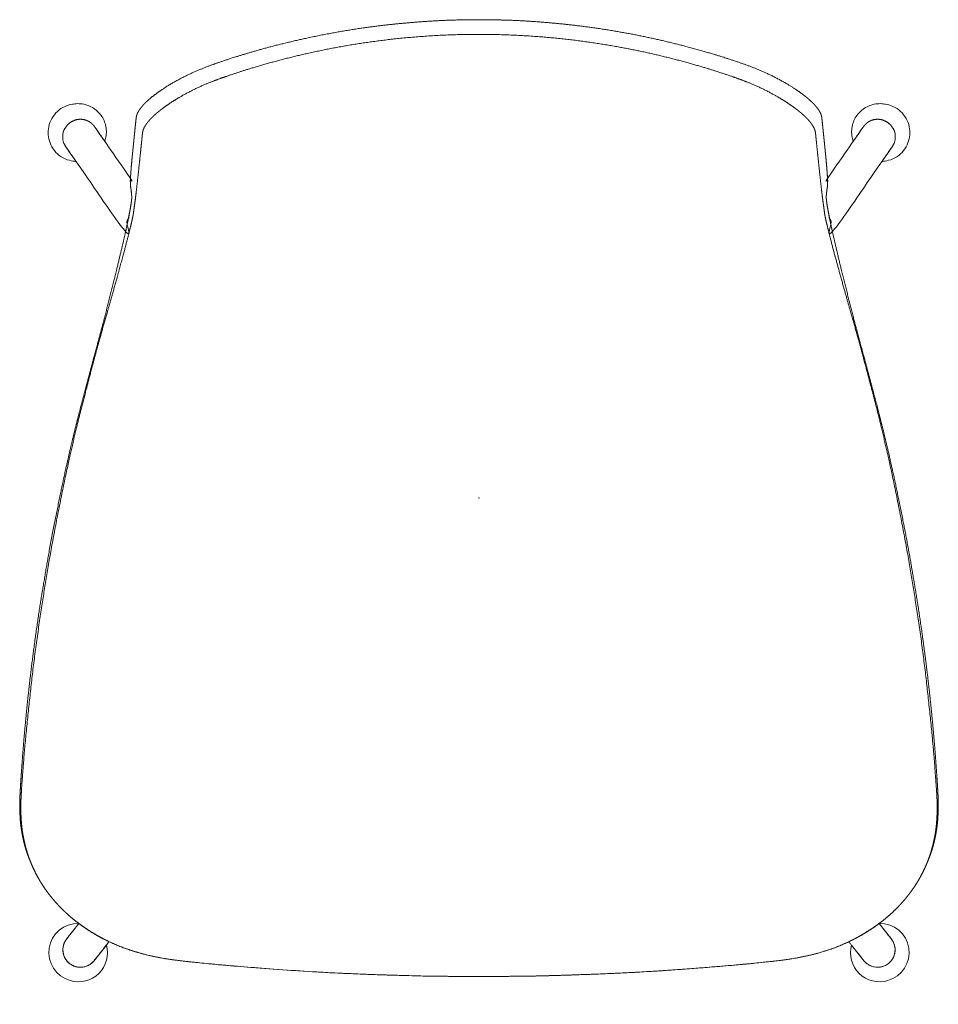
# Model space of a CAD drawing. Header units: metres. Extents: x -0.235 to 0.235, y -0.258 to 0.247.
import ezdxf

# ---------------------------------------------------------------- set-up
doc = ezdxf.new("R2010")
doc.units = ezdxf.units.M
doc.header["$MEASUREMENT"] = 0
doc.layers.add('72_VITRA_INSERT', color=7, linetype='Continuous')
for name, color, linetype, lineweight in [('72_VITRA_STANDARD_D2_CH_FOOT', 7, 'Continuous', 5), ('72_VITRA_STANDARD_D2_CH_GLIDES', 7, 'Continuous', 5), ('72_VITRA_STANDARD_D2_CH_SEAT', 7, 'Continuous', 5), ('D2SNAP', 1, 'Continuous', 5)]:
    doc.layers.add(name, color=color, linetype=linetype, lineweight=lineweight)

# ---------------------------------------------------------------- blocks, each defined once
blk = doc.blocks.new('72_VITRA_STANDARD_D2_HAL_PLY_SEAT')
at = {"layer": '72_VITRA_STANDARD_D2_CH_SEAT'}
for points, knots in [([(0.0001382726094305, -0.245336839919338), (0.0022123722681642, -0.2453341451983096), (0.0050471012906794, -0.2453274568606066), (0.0124801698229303, -0.2452764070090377), (0.0199132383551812, -0.2452253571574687), (0.0319446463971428, -0.2451299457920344), (0.0561894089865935, -0.2442618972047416), (0.0804341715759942, -0.2433938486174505), (0.1039496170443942, -0.2416462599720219), (0.1274650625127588, -0.2398986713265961), (0.1376118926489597, -0.2388772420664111), (0.1433981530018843, -0.2382915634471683), (0.1491844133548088, -0.2377058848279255), (0.1508512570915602, -0.2375211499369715), (0.1525181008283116, -0.2373364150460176), (0.1545849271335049, -0.2370738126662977), (0.1566517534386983, -0.2368112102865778), (0.158593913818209, -0.2365204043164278), (0.1605360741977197, -0.2362295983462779), (0.1623740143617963, -0.2359065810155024), (0.1642119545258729, -0.2355835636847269), (0.1664969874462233, -0.2351000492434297), (0.1687820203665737, -0.2346165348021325), (0.1713348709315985, -0.2340195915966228), (0.1735311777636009, -0.233410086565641), (0.176205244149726, -0.2325938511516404), (0.1788793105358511, -0.2317776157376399), (0.1820311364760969, -0.2307546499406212), (0.1850765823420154, -0.2294646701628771), (0.1881220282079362, -0.2281746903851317), (0.1912068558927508, -0.2266909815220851), (0.1942916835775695, -0.2252072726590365), (0.1972195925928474, -0.2234221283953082), (0.2001475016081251, -0.2216369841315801), (0.2020277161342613, -0.2203520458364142), (0.2039079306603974, -0.2190671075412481), (0.2057087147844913, -0.217691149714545), (0.2075094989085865, -0.2163151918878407), (0.2092193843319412, -0.2148558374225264), (0.210929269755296, -0.213396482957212), (0.2125436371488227, -0.2118572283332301), (0.2141580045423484, -0.2103179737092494), (0.2156592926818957, -0.2087143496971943), (0.2171605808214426, -0.2071107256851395), (0.2185440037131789, -0.2054517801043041), (0.2199274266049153, -0.2037928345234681), (0.2211973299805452, -0.2020735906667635), (0.2224672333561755, -0.2003543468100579), (0.2236145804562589, -0.1985889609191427), (0.2247619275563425, -0.1968235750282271), (0.2258807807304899, -0.1948512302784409), (0.2269996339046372, -0.1928788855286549), (0.2281756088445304, -0.1904076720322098), (0.228911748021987, -0.188860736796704), (0.2295253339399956, -0.1873617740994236), (0.2302215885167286, -0.1856578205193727), (0.2309178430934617, -0.1839538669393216), (0.2316086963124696, -0.1821438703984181), (0.2323060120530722, -0.1798696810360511), (0.2330033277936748, -0.1775954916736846), (0.2335616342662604, -0.1751385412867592), (0.234119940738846, -0.1726815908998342), (0.2345549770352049, -0.1698484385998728), (0.2349900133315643, -0.1670152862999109), (0.2351392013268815, -0.1647841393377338), (0.2352503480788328, -0.1626569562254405), (0.2353614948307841, -0.1605297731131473), (0.2354346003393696, -0.1585065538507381), (0.2353862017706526, -0.1560244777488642), (0.2353141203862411, -0.1539278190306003), (0.2352420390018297, -0.1518311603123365), (0.2350626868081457, -0.1488472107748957), (0.2348833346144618, -0.1458632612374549), (0.2346203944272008, -0.1416066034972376), (0.233908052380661, -0.1320671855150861), (0.2331957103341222, -0.1225277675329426), (0.2320778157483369, -0.1110913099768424), (0.2309599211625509, -0.0996548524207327), (0.229765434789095, -0.0898061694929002), (0.2285709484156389, -0.0799574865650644), (0.2271291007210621, -0.0696117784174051), (0.225687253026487, -0.059266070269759), (0.2243088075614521, -0.0508267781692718), (0.2228373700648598, -0.04206625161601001), (0.2213659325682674, -0.0333057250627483), (0.2198015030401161, -0.0242239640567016), (0.2180231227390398, -0.0151463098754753), (0.216392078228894, -0.0069938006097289), (0.2147610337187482, 0.0011587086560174), (0.2132773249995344, 0.0083860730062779), (0.2118524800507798, 0.0147178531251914), (0.2106534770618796, 0.0199913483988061), (0.2094544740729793, 0.0252648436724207), (0.2083146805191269, 0.0300486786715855), (0.2071748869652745, 0.0348325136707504), (0.2059816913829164, 0.0395711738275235), (0.2047884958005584, 0.0443098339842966), (0.2036341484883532, 0.0486808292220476), (0.2024798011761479, 0.0530518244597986), (0.2012759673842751, 0.057590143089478), (0.2000721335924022, 0.0621284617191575), (0.198902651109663, 0.0665293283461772), (0.1977331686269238, 0.0709301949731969), (0.196627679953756, 0.0750187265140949), (0.1955221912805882, 0.0791072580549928), (0.1946359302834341, 0.0823534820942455), (0.1937496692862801, 0.0855997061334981), (0.1928664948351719, 0.0889418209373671), (0.1919833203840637, 0.0922839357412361), (0.1909259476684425, 0.0964070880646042), (0.1898685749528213, 0.1005302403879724), (0.1887936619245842, 0.1048034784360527), (0.187718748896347, 0.1090767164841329), (0.1866952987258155, 0.1132191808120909), (0.1856718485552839, 0.1173616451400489), (0.1848133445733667, 0.1209115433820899), (0.1839548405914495, 0.1244614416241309), (0.1832564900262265, 0.1274251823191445), (0.1825581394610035, 0.1303889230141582), (0.1819168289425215, 0.133204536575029), (0.1812755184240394, 0.1360201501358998), (0.1807292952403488, 0.1385355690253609), (0.1801830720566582, 0.1410509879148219), (0.1798211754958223, 0.1428163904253), (0.1794592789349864, 0.1445817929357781), (0.1792090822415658, 0.1458805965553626), (0.1789588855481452, 0.1471794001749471), (0.1787613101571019, 0.1482893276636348), (0.1785637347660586, 0.1493992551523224), (0.1784289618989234, 0.1502414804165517), (0.1782941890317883, 0.1510837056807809), (0.1782018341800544, 0.1517640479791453), (0.1781094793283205, 0.1524443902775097), (0.1780557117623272, 0.1529889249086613), (0.1780019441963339, 0.1535334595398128), (0.1779866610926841, 0.1538933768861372), (0.1779713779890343, 0.1542532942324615), (0.1779728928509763, 0.1544959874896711), (0.1779744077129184, 0.1547386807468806), (0.1780206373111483, 0.1552364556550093), (0.1780668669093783, 0.155734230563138), (0.1781507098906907, 0.1565690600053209), (0.1782345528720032, 0.1574038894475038), (0.1783068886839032, 0.1580149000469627), (0.1783792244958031, 0.1586259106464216), (0.1784313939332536, 0.1589528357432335), (0.1784835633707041, 0.1592797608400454), (0.1785301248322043, 0.1596128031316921), (0.1785766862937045, 0.1599458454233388), (0.1786083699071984, 0.1604151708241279), (0.1786400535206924, 0.1608844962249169), (0.1786491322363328, 0.1616397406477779), (0.1786582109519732, 0.162394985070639), (0.1786343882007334, 0.1632721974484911), (0.1786105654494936, 0.1641494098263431), (0.1785511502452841, 0.1652351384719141), (0.1784917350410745, 0.1663208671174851), (0.1783430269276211, 0.1682447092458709), (0.1781943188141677, 0.1701685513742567), (0.1779546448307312, 0.1727419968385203), (0.1777149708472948, 0.1753154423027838), (0.1774683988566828, 0.1777711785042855), (0.1772218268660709, 0.1802269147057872), (0.1769884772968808, 0.1825554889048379), (0.1767551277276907, 0.1848840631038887), (0.1765419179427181, 0.1869823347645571), (0.1763287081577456, 0.1890806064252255), (0.1761706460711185, 0.1905963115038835), (0.1760125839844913, 0.1921120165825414), (0.1759140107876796, 0.1930840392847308), (0.1758154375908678, 0.1940560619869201), (0.175762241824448, 0.1946043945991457), (0.1757293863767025, 0.1948994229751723), (0.1756754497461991, 0.1953460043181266), (0.1755624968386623, 0.1958525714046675), (0.1754495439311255, 0.1963591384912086), (0.1752171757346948, 0.1969409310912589), (0.174959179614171, 0.1974910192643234), (0.1747011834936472, 0.1980411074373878), (0.1744352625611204, 0.1984880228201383), (0.1741693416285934, 0.1989349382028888), (0.1738999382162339, 0.1993238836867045), (0.1736305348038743, 0.1997128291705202), (0.1732656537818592, 0.2001794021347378), (0.1729007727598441, 0.2006459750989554), (0.1724266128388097, 0.2011861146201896), (0.1719524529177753, 0.2017262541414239), (0.1714095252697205, 0.2022839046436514), (0.1708665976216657, 0.202841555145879), (0.1700818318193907, 0.2035711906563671), (0.1692970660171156, 0.2043008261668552), (0.1683042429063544, 0.2051943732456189), (0.1669330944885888, 0.2062669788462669), (0.1655467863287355, 0.207300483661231), (0.1641604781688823, 0.2083339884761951), (0.1627590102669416, 0.2093283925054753), (0.1605667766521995, 0.2107469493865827), (0.1583745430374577, 0.2121655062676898), (0.1558243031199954, 0.213581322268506), (0.1532740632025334, 0.2149971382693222), (0.1507450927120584, 0.2162650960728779), (0.1482161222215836, 0.2175330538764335), (0.145829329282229, 0.2185764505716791), (0.1435633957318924, 0.2195302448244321), (0.1412974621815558, 0.2204840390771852), (0.1390328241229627, 0.2213493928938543), (0.1367681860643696, 0.2222147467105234), (0.1345965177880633, 0.2229786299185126), (0.132424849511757, 0.2237425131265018), (0.1295580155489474, 0.2246874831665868), (0.1266911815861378, 0.2256324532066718), (0.1229166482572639, 0.2268611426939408), (0.1150980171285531, 0.2291488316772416), (0.1072793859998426, 0.2314365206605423), (0.0974713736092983, 0.2337943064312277), (0.0876633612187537, 0.2361520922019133), (0.0778297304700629, 0.2380172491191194), (0.0679960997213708, 0.2398824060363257), (0.0593338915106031, 0.2411010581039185), (0.0506716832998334, 0.2423197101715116), (0.04369568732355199, 0.2430444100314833), (0.0367196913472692, 0.2437691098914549), (0.0284662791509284, 0.2443690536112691), (0.0202128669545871, 0.2449689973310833), (0.0126434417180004, 0.2451527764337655), (0.0050740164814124, 0.2453365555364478), (-1.83113745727e-05, 0.245336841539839), (-0.0050740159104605, 0.2453365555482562), (-0.0126434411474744, 0.2451527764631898), (-0.0202128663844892, 0.2449689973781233), (-0.0284662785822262, 0.2443690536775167), (-0.0367196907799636, 0.24376910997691), (-0.0436956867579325, 0.2430444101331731), (-0.0506716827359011, 0.2423197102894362), (-0.0593338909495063, 0.241101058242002), (-0.06799609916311, 0.2398824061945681), (-0.0778297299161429, 0.2380172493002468), (-0.0876633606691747, 0.2361520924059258), (-0.0974713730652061, 0.2337943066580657), (-0.1072793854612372, 0.2314365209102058), (-0.1150980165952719, 0.2291488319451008), (-0.1229166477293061, 0.226861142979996), (-0.12669118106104, 0.225632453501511), (-0.1295580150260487, 0.2246874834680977), (-0.1324248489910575, 0.2237425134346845), (-0.1345965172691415, 0.2229786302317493), (-0.1367681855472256, 0.222214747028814), (-0.1390328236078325, 0.2213493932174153), (-0.1412974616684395, 0.2204840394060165), (-0.1435633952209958, 0.2195302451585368), (-0.1458293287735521, 0.218576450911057), (-0.1482161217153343, 0.2175330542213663), (-0.1507450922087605, 0.216265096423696), (-0.1532740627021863, 0.2149971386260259), (-0.1558243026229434, 0.2135813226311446), (-0.1583745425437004, 0.2121655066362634), (-0.1605667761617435, 0.210746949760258), (-0.1627590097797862, 0.2093283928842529), (-0.1641604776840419, 0.2083339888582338), (-0.1655467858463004, 0.2073004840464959), (-0.1669330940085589, 0.206266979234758), (-0.1683042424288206, 0.2051943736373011), (-0.1692970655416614, 0.2043008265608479), (-0.1700818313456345, 0.2035711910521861), (-0.1708665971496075, 0.2028415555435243), (-0.1714095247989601, 0.2022839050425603), (-0.1719524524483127, 0.2017262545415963), (-0.1724266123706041, 0.2011861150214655), (-0.1729007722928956, 0.2006459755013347), (-0.1732656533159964, 0.2001794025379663), (-0.1736305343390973, 0.1997128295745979), (-0.173899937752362, 0.1993238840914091), (-0.1741693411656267, 0.1989349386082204), (-0.1744352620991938, 0.1984880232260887), (-0.1747011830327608, 0.1980411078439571), (-0.1749591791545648, 0.1974910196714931), (-0.1752171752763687, 0.196940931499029), (-0.1754495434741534, 0.1963591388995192), (-0.1755624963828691, 0.1958525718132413), (-0.1756754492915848, 0.1953460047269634), (-0.1757102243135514, 0.1950640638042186), (-0.175759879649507, 0.1946287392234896), (-0.1758154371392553, 0.1940560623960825), (-0.1759140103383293, 0.1930840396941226), (-0.1760125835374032, 0.1921120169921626), (-0.1761706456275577, 0.1905963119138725), (-0.1763287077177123, 0.1890806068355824), (-0.176541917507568, 0.1869823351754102), (-0.1767551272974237, 0.184884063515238), (-0.1769884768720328, 0.1825554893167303), (-0.177221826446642, 0.1802269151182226), (-0.177468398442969, 0.1777711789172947), (-0.177714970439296, 0.1753154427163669), (-0.1779546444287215, 0.1727419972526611), (-0.178194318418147, 0.1701685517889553), (-0.1783430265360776, 0.1682447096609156), (-0.1784917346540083, 0.1663208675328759), (-0.1785511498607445, 0.1652351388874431), (-0.1786105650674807, 0.1641494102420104), (-0.178634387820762, 0.1632721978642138), (-0.1786582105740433, 0.1623949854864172), (-0.1786491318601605, 0.161639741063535), (-0.1786400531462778, 0.1608844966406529), (-0.178608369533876, 0.1604151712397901), (-0.1785766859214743, 0.1599458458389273), (-0.1785301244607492, 0.1596128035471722), (-0.1784835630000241, 0.1592797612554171), (-0.1784313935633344, 0.1589528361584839), (-0.1783792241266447, 0.1586259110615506), (-0.1783068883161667, 0.1580149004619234), (-0.1782345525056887, 0.1574038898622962), (-0.1781507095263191, 0.1565690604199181), (-0.1780668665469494, 0.1557342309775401), (-0.1780256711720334, 0.1552364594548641), (-0.1779844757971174, 0.1547386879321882), (-0.1779796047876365, 0.1544959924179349), (-0.1779747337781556, 0.1542532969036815), (-0.1779883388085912, 0.1538933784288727), (-0.1780019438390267, 0.1535334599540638), (-0.1780557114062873, 0.1529889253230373), (-0.178109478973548, 0.1524443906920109), (-0.1782018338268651, 0.1517640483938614), (-0.1782941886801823, 0.1510837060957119), (-0.1784289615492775, 0.1502414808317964), (-0.1785637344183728, 0.1493992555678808), (-0.1787613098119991, 0.1482893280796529), (-0.1789588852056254, 0.1471794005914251), (-0.1792090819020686, 0.1458805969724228), (-0.1794592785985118, 0.1445817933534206), (-0.1798211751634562, 0.1428163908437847), (-0.1801830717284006, 0.1410509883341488), (-0.1807292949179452, 0.1385355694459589), (-0.1812755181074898, 0.1360201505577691), (-0.1819168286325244, 0.1332045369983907), (-0.182558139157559, 0.1303889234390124), (-0.1832564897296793, 0.1274251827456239), (-0.1839548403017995, 0.1244614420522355), (-0.1848133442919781, 0.1209115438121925), (-0.1856718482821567, 0.1173616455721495), (-0.1866952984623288, 0.1132191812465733), (-0.1877187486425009, 0.1090767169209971), (-0.1887936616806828, 0.1048034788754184), (-0.1898685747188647, 0.1005302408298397), (-0.1909259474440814, 0.0964070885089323), (-0.1919833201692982, 0.0922839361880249), (-0.1928664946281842, 0.0889418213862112), (-0.1937496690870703, 0.0855997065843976), (-0.194635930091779, 0.0823534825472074), (-0.1955221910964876, 0.0791072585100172), (-0.1966276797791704, 0.075018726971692), (-0.1977331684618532, 0.0709301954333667), (-0.1989026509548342, 0.0665293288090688), (-0.2000721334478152, 0.0621284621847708), (-0.2012759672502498, 0.0575901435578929), (-0.2024798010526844, 0.0530518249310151), (-0.2036341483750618, 0.0486808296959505), (-0.2047884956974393, 0.0443098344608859), (-0.2059816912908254, 0.0395711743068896), (-0.2071748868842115, 0.0348325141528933), (-0.2083146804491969, 0.030048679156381), (-0.2094544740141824, 0.0252648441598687), (-0.2106534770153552, 0.0199913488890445), (-0.211852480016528, 0.0147178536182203), (-0.2132773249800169, 0.0083860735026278), (-0.2147610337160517, 0.0011587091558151), (-0.2163920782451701, -0.0069938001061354), (-0.2180231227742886, -0.0151463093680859), (-0.2198015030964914, -0.0242239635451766), (-0.2213659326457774, -0.0333057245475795), (-0.2228373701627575, -0.042066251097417), (-0.2243088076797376, -0.0508267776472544), (-0.2256872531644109, -0.0592660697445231), (-0.2271291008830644, -0.06961177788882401), (-0.2285709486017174, -0.0799574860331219), (-0.2297654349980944, -0.0898061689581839), (-0.230959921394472, -0.099654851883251), (-0.2320778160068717, -0.1110913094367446), (-0.2331957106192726, -0.1225277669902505), (-0.2339080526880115, -0.1320671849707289), (-0.2346203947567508, -0.1416066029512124), (-0.2348833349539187, -0.1458632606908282), (-0.235062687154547, -0.1488472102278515), (-0.2352420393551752, -0.1518311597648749), (-0.235314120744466, -0.153927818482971), (-0.2353862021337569, -0.1560244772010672), (-0.2354346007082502, -0.1585065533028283), (-0.2353614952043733, -0.1605297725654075), (-0.2352503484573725, -0.1626569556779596), (-0.2351392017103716, -0.1647841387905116), (-0.2349900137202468, -0.1670152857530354), (-0.2345549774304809, -0.1698484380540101), (-0.2341199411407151, -0.172681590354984), (-0.2335616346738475, -0.1751385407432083), (-0.2330033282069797, -0.1775954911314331), (-0.2323060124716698, -0.1798696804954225), (-0.2316086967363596, -0.1821438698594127), (-0.2309178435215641, -0.1839538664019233), (-0.2302215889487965, -0.1856578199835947), (-0.2295253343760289, -0.1873617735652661), (-0.2289117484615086, -0.1888607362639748), (-0.2281756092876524, -0.1904076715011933), (-0.2269996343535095, -0.1928788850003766), (-0.225880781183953, -0.194851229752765), (-0.2247619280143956, -0.1968235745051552), (-0.2236145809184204, -0.1985889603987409), (-0.2224672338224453, -0.2003543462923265), (-0.2211973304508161, -0.2020735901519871), (-0.2199274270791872, -0.2037928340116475), (-0.2185440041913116, -0.2054517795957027), (-0.2171605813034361, -0.2071107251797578), (-0.2156592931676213, -0.2087143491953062), (-0.2141580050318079, -0.2103179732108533), (-0.2125436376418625, -0.2118572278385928), (-0.210929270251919, -0.2133964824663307), (-0.2092193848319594, -0.2148558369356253), (-0.2075094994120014, -0.2163151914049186), (-0.2057087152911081, -0.217691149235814), (-0.2039079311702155, -0.2190671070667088), (-0.2020277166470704, -0.22035204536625), (-0.2001475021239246, -0.2216369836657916), (-0.1972195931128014, -0.2234221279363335), (-0.1942916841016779, -0.2252072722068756), (-0.1912068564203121, -0.2266909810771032), (-0.1881220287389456, -0.2281746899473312), (-0.1850765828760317, -0.2294646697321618), (-0.1820311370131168, -0.2307546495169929), (-0.1788793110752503, -0.2317776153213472), (-0.1762052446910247, -0.2325938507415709), (-0.1735311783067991, -0.2334100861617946), (-0.1713348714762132, -0.2340195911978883), (-0.1687820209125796, -0.2346165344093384), (-0.1664969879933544, -0.2351000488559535), (-0.1642119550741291, -0.2355835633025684), (-0.1623740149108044, -0.2359065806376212), (-0.1605360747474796, -0.2362295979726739), (-0.1585939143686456, -0.2365204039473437), (-0.1566517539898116, -0.2368112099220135), (-0.1545849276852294, -0.2370738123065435), (-0.1525181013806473, -0.2373364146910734), (-0.1508512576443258, -0.2375211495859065), (-0.1491844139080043, -0.2377058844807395), (-0.1433981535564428, -0.2382915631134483), (-0.1376118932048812, -0.238877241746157), (-0.1274650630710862, -0.2398986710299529), (-0.1039496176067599, -0.2416462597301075), (-0.0804341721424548, -0.2433938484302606), (-0.0561894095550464, -0.244261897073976), (-0.0319446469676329, -0.2451299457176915), (-0.0199132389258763, -0.2452253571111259), (-0.0124801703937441, -0.2452764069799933), (-0.005047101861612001, -0.2453274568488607), (-0.0022123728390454, -0.2453341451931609), (-0.0001382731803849, -0.2453368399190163), (-2.854772e-10, -0.2453368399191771), (0.0001382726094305, -0.245336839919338)], [0, 0, 0, 1, 1, 2, 2, 3, 3, 4, 4, 5, 5, 6, 6, 7, 7, 8, 8, 9, 9, 10, 10, 11, 11, 12, 12, 13, 13, 14, 14, 15, 15, 16, 16, 17, 17, 18, 18, 19, 19, 20, 20, 21, 21, 22, 22, 23, 23, 24, 24, 25, 25, 26, 26, 27, 27, 28, 28, 29, 29, 30, 30, 31, 31, 32, 32, 33, 33, 34, 34, 35, 35, 36, 36, 37, 37, 38, 38, 39, 39, 40, 40, 41, 41, 42, 42, 43, 43, 44, 44, 45, 45, 46, 46, 47, 47, 48, 48, 49, 49, 50, 50, 51, 51, 52, 52, 53, 53, 54, 54, 55, 55, 56, 56, 57, 57, 58, 58, 59, 59, 60, 60, 61, 61, 62, 62, 63, 63, 64, 64, 65, 65, 66, 66, 67, 67, 68, 68, 69, 69, 70, 70, 71, 71, 72, 72, 73, 73, 74, 74, 75, 75, 76, 76, 77, 77, 78, 78, 79, 79, 80, 80, 81, 81, 82, 82, 83, 83, 84, 84, 85, 85, 86, 86, 87, 87, 88, 88, 89, 89, 90, 90, 91, 91, 92, 92, 93, 93, 94, 94, 95, 95, 96, 96, 97, 97, 98, 98, 99, 99, 100, 100, 101, 101, 102, 102, 103, 103, 104, 104, 105, 105, 106, 106, 107, 107, 108, 108, 109, 109, 110, 110, 111, 111, 112, 112, 113, 113, 114, 114, 115, 115, 116, 116, 117, 117, 118, 118, 119, 119, 120, 120, 121, 121, 122, 122, 123, 123, 124, 124, 125, 125, 126, 126, 127, 127, 128, 128, 129, 129, 130, 130, 131, 131, 132, 132, 133, 133, 134, 134, 135, 135, 136, 136, 137, 137, 138, 138, 139, 139, 140, 140, 141, 141, 142, 142, 143, 143, 144, 144, 145, 145, 146, 146, 147, 147, 148, 148, 149, 149, 150, 150, 151, 151, 152, 152, 153, 153, 154, 154, 155, 155, 156, 156, 157, 157, 158, 158, 159, 159, 160, 160, 161, 161, 162, 162, 163, 163, 164, 164, 165, 165, 166, 166, 167, 167, 168, 168, 169, 169, 170, 170, 171, 171, 172, 172, 173, 173, 174, 174, 175, 175, 176, 176, 177, 177, 178, 178, 179, 179, 180, 180, 181, 181, 182, 182, 183, 183, 184, 184, 185, 185, 186, 186, 187, 187, 188, 188, 189, 189, 190, 190, 191, 191, 192, 192, 193, 193, 194, 194, 195, 195, 196, 196, 197, 197, 198, 198, 199, 199, 200, 200, 201, 201, 202, 202, 203, 203, 204, 204, 205, 205, 206, 206, 207, 207, 208, 208, 209, 209, 210, 210, 211, 211, 212, 212, 213, 213, 214, 214, 215, 215, 216, 216, 217, 217, 218, 218, 219, 219, 220, 220, 221, 221, 222, 222, 223, 223, 224, 224, 225, 225, 226, 226, 227, 227, 227]), ([(0.0001382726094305, -0.2453368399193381), (0.0022123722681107, -0.2453341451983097), (0.0050471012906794, -0.2453274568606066), (0.0124801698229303, -0.2452764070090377), (0.0199132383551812, -0.2452253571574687), (0.0319446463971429, -0.2451299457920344), (0.0561894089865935, -0.2442618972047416), (0.0804341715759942, -0.2433938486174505), (0.1039496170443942, -0.2416462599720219), (0.1274650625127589, -0.239898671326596), (0.1376118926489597, -0.2388772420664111), (0.1433981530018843, -0.2382915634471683), (0.1491844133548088, -0.2377058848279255), (0.1508512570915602, -0.2375211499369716), (0.1525181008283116, -0.2373364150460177), (0.1545849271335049, -0.2370738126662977), (0.1566517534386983, -0.2368112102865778), (0.158593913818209, -0.2365204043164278), (0.1605360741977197, -0.2362295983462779), (0.1623740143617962, -0.2359065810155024), (0.1642119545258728, -0.2355835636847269), (0.1664969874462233, -0.2351000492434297), (0.1687820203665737, -0.2346165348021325), (0.1713348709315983, -0.2340195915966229), (0.1735311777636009, -0.233410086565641), (0.1762052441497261, -0.2325938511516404), (0.1788793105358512, -0.2317776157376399), (0.1820311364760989, -0.2307546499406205), (0.1850765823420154, -0.2294646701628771), (0.1881220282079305, -0.2281746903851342), (0.1912068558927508, -0.2266909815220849), (0.1942916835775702, -0.225207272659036), (0.1972195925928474, -0.2234221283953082), (0.2001475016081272, -0.2216369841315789), (0.2020277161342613, -0.2203520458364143), (0.2039079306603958, -0.2190671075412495), (0.2057087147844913, -0.2176911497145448), (0.2075094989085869, -0.2163151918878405), (0.2092193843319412, -0.2148558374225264), (0.2109292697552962, -0.2133964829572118), (0.2125436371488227, -0.2118572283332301), (0.2141580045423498, -0.210317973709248), (0.2156592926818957, -0.2087143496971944), (0.2171605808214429, -0.2071107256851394), (0.2185440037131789, -0.2054517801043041), (0.2199274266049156, -0.2037928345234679), (0.2211973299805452, -0.2020735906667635), (0.2224672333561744, -0.2003543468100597), (0.2236145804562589, -0.1985889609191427), (0.2247619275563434, -0.1968235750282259), (0.2258807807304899, -0.1948512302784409), (0.2269996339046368, -0.1928788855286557), (0.2281756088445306, -0.1904076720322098), (0.2293515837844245, -0.187936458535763), (0.2302204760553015, -0.1855900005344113), (0.2310893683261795, -0.1832435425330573), (0.2316629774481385, -0.1813651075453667), (0.2322365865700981, -0.1794866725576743), (0.2326970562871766, -0.1776022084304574), (0.233157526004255, -0.1757177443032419), (0.2336322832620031, -0.1731815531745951), (0.2341070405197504, -0.1706453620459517), (0.2343615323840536, -0.168084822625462), (0.2346160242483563, -0.1655242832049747), (0.234713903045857, -0.1636652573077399), (0.2347740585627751, -0.1618899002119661), (0.2348342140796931, -0.1601145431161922), (0.2348280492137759, -0.158301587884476), (0.2348218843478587, -0.1564886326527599), (0.2347550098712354, -0.1546800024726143), (0.2346881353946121, -0.1528713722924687), (0.23459040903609, -0.1513401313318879), (0.2344926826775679, -0.1498088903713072), (0.2341039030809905, -0.1444181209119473), (0.2337151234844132, -0.1390273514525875), (0.2330340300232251, -0.1296252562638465), (0.2318244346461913, -0.1175997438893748), (0.2306148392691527, -0.1055742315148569), (0.2292582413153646, -0.0935596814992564), (0.2279016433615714, -0.0815451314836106), (0.2261087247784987, -0.0691075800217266), (0.2243158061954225, -0.0566700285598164), (0.2226593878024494, -0.0462423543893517), (0.2210029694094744, -0.0358146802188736), (0.2187644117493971, -0.02353347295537), (0.216525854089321, -0.0112522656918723), (0.2140830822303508, 0.0007732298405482), (0.2116403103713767, 0.0127987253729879), (0.209740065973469, 0.0211647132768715), (0.2080796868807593, 0.0283497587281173), (0.2064193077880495, 0.0355348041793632), (0.2049987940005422, 0.04153890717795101), (0.2037045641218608, 0.0465093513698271), (0.2026560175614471, 0.0505274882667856), (0.2016074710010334, 0.054545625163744), (0.2008142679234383, 0.0575800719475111), (0.2000210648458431, 0.0606145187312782), (0.1991536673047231, 0.0639280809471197), (0.1982862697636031, 0.0672416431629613), (0.1971535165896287, 0.0714758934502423), (0.1960207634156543, 0.0757101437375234), (0.1948925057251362, 0.0798014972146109), (0.1937642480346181, 0.0838928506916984), (0.1929421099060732, 0.0867939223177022), (0.1921199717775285, 0.0896949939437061), (0.1912465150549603, 0.0927548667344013), (0.1903730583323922, 0.0958147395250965), (0.1890213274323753, 0.100571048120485), (0.1876695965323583, 0.1053273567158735), (0.1860248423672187, 0.1112350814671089), (0.184380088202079, 0.1171428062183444), (0.182966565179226, 0.1223802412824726), (0.1815530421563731, 0.1276176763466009), (0.1805685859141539, 0.1314120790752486), (0.1795841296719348, 0.1352064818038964), (0.1790233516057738, 0.1374686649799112), (0.1784625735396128, 0.139730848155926), (0.1781565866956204, 0.1410336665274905), (0.1778505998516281, 0.142336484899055), (0.1776385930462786, 0.1433215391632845), (0.1774265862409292, 0.1443065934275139), (0.177311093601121, 0.144932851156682), (0.177195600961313, 0.1455591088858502), (0.1771096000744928, 0.1461958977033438), (0.1770235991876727, 0.1468326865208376), (0.1769051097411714, 0.1477531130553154), (0.17678662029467, 0.1486735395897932), (0.1766828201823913, 0.1494141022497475), (0.1765790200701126, 0.1501546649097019), (0.176532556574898, 0.1504705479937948), (0.1764860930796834, 0.1507864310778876), (0.1764405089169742, 0.1510942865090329), (0.1763949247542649, 0.1514021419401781), (0.1762730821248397, 0.1522952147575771), (0.1761512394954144, 0.1531882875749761), (0.1758858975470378, 0.1553745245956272), (0.1756205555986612, 0.1575607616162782), (0.1751636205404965, 0.1616420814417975), (0.1747066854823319, 0.1657234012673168), (0.1741797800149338, 0.1706914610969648), (0.1736528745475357, 0.1756595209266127), (0.1732840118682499, 0.1792415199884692), (0.1729151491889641, 0.1828235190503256), (0.1727594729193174, 0.1843507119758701), (0.1726037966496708, 0.1858779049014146), (0.1725561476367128, 0.1863732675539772), (0.1725084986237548, 0.1868686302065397), (0.1724451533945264, 0.1873101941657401), (0.172381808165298, 0.1877517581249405), (0.17227918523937, 0.1883558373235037), (0.1720579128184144, 0.1889489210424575), (0.1718572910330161, 0.1894262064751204), (0.1716566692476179, 0.1899034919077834), (0.1714711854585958, 0.1902548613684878), (0.1712857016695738, 0.1906062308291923), (0.1710165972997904, 0.1910405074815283), (0.170747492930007, 0.1914747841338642), (0.1702762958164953, 0.1921163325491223), (0.1698050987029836, 0.1927578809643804), (0.1691615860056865, 0.193502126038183), (0.1685180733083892, 0.1942463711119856), (0.1678560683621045, 0.1949172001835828), (0.1671940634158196, 0.19558802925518), (0.1665302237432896, 0.1962010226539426), (0.1658663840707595, 0.1968140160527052), (0.1651358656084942, 0.1974379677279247), (0.1644053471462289, 0.1980619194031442), (0.1636083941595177, 0.1986965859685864), (0.1628114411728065, 0.1993312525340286), (0.1617255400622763, 0.2001371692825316), (0.1606396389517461, 0.2009430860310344), (0.1591071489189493, 0.2019871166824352), (0.1575746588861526, 0.2030311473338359), (0.1557360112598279, 0.2041716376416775), (0.1538973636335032, 0.2053121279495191), (0.1519416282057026, 0.2064784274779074), (0.1487383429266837, 0.2081790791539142), (0.1455350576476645, 0.2098797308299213), (0.142354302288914, 0.2112689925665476), (0.1391735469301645, 0.2126582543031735), (0.1369566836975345, 0.2135350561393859), (0.1350106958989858, 0.2142764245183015), (0.1330647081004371, 0.215017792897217), (0.1314603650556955, 0.2155882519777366), (0.1298560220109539, 0.2161587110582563), (0.1268263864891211, 0.2171788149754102), (0.1237967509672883, 0.2181989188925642), (0.1192710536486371, 0.2197041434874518), (0.1114729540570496, 0.2219790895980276), (0.1036748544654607, 0.2242540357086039), (0.0951865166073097, 0.2263309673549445), (0.0866981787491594, 0.2284078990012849), (0.0781579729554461, 0.2301075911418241), (0.0696177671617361, 0.2318072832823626), (0.0608377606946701, 0.2331612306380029), (0.0520577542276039, 0.2345151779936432), (0.0426126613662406, 0.2355367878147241), (0.0331675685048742, 0.2365583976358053), (0.0224089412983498, 0.2371836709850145), (0.0116503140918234, 0.2378089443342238), (2.775942e-10, 0.2378105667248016), (-0.0116503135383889, 0.2378089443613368), (-0.0224089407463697, 0.2371836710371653), (-0.0331675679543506, 0.2365583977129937), (-0.0426126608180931, 0.2355367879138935), (-0.0520577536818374, 0.234515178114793), (-0.0608377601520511, 0.2331612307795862), (-0.0696177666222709, 0.2318072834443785), (-0.0781579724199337, 0.2301075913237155), (-0.0866981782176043, 0.2284078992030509), (-0.0951865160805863, 0.2263309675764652), (-0.1036748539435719, 0.2242540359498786), (-0.111472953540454, 0.2219790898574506), (-0.1192710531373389, 0.2197041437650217), (-0.12379675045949, 0.2181989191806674), (-0.1268263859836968, 0.2171788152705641), (-0.1298560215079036, 0.2161587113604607), (-0.1314603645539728, 0.2155882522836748), (-0.133064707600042, 0.2150177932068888), (-0.135010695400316, 0.214276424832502), (-0.1369566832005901, 0.2135350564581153), (-0.1391735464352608, 0.2126582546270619), (-0.1423543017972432, 0.2112689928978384), (-0.1455350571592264, 0.2098797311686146), (-0.1487383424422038, 0.2081790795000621), (-0.1519416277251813, 0.2064784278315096), (-0.1538973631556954, 0.2053121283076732), (-0.1557360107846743, 0.2041716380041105), (-0.1575746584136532, 0.2030311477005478), (-0.1591071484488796, 0.2019871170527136), (-0.160639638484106, 0.2009430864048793), (-0.1617255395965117, 0.2001371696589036), (-0.1628114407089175, 0.1993312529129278), (-0.1636083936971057, 0.1986965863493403), (-0.1644053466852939, 0.1980619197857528), (-0.1651358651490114, 0.1974379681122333), (-0.1658663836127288, 0.1968140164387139), (-0.1665302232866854, 0.1962010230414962), (-0.167194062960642, 0.1955880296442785), (-0.167856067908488, 0.194917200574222), (-0.168518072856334, 0.1942463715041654), (-0.1691615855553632, 0.1935021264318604), (-0.1698050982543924, 0.1927578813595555), (-0.1702762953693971, 0.1921163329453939), (-0.1707474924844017, 0.1914747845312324), (-0.1710165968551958, 0.1910405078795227), (-0.1712857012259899, 0.190606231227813), (-0.1714711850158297, 0.1902548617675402), (-0.1716566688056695, 0.1899034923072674), (-0.1718572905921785, 0.1894262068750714), (-0.1720579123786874, 0.1889489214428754), (-0.1722791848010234, 0.1883558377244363), (-0.1723818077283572, 0.1877517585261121), (-0.1724451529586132, 0.1873101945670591), (-0.1725084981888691, 0.1868686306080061), (-0.17255614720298, 0.1863732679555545), (-0.1726037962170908, 0.1858779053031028), (-0.1727594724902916, 0.1843507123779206), (-0.1729151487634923, 0.1828235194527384), (-0.1732840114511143, 0.1792415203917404), (-0.1736528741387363, 0.1756595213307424), (-0.1741797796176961, 0.1706914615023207), (-0.174706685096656, 0.1657234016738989), (-0.1751636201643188, 0.161642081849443), (-0.1756205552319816, 0.1575607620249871), (-0.1758858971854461, 0.1553745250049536), (-0.1761512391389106, 0.1531882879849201), (-0.1762730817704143, 0.1522952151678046), (-0.1763949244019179, 0.1514021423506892), (-0.1764405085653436, 0.15109428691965), (-0.1764860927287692, 0.1507864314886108), (-0.176532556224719, 0.150470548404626), (-0.1765790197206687, 0.1501546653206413), (-0.1766828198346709, 0.1494141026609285), (-0.176786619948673, 0.1486735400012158), (-0.1769051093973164, 0.1477531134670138), (-0.1770235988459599, 0.1468326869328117), (-0.1771095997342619, 0.1461958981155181), (-0.1771956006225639, 0.1455591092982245), (-0.1773110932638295, 0.1449328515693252), (-0.1774265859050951, 0.1443065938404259), (-0.177638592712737, 0.1433215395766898), (-0.1778505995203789, 0.1423364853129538), (-0.1781565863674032, 0.1410336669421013), (-0.1784625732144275, 0.1397308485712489), (-0.1790233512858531, 0.1374686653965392), (-0.1795841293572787, 0.1352064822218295), (-0.1805685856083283, 0.1314120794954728), (-0.1815530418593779, 0.1276176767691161), (-0.1829665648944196, 0.1223802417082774), (-0.1843800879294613, 0.1171428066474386), (-0.1860248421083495, 0.1112350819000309), (-0.1876695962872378, 0.1053273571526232), (-0.1890213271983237, 0.1005710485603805), (-0.1903730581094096, 0.0958147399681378), (-0.1912465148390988, 0.0927548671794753), (-0.1921199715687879, 0.0896949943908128), (-0.1929421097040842, 0.0867939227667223), (-0.1937642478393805, 0.0838928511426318), (-0.1948925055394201, 0.0798014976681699), (-0.1960207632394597, 0.0757101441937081), (-0.1971535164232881, 0.0714758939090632), (-0.1982862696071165, 0.0672416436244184), (-0.1991536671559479, 0.0639280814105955), (-0.2000210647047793, 0.0606145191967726), (-0.2008142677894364, 0.0575800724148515), (-0.2016074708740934, 0.0545456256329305), (-0.2026560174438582, 0.0505274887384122), (-0.203704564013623, 0.0465093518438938), (-0.2049987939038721, 0.0415389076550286), (-0.2064193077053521, 0.0355348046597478), (-0.2080796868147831, 0.0283497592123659), (-0.209740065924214, 0.0211647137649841), (-0.2116403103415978, 0.0127987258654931), (-0.2140830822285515, 0.0007732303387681), (-0.2165258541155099, -0.0112522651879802), (-0.218764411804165, -0.0235334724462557), (-0.2210029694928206, -0.0358146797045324), (-0.2226593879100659, -0.0462423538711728), (-0.2243158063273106, -0.05667002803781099), (-0.2261087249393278, -0.0691075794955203), (-0.227901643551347, -0.0815451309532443), (-0.2292582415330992, -0.0935596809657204), (-0.2306148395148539, -0.1055742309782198), (-0.2318244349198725, -0.1175997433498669), (-0.233034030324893, -0.129625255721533), (-0.2337151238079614, -0.1390273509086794), (-0.2341039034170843, -0.1444181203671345), (-0.2344926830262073, -0.1498088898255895), (-0.2345904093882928, -0.1513401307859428), (-0.2346881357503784, -0.1528713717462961), (-0.2347550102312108, -0.1546800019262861), (-0.2348218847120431, -0.1564886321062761), (-0.2348280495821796, -0.1583015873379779), (-0.234834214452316, -0.1601145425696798), (-0.2347740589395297, -0.1618898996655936), (-0.2347139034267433, -0.1636652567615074), (-0.2346160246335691, -0.1655242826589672), (-0.234361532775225, -0.1680848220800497), (-0.234107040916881, -0.1706453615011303), (-0.2336322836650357, -0.1731815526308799), (-0.2331575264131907, -0.1757177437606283), (-0.2326970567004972, -0.1776022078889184), (-0.2322365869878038, -0.1794866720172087), (-0.2316629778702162, -0.1813651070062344), (-0.2310893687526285, -0.1832435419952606), (-0.2302204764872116, -0.1855899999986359), (-0.2293515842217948, -0.187936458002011), (-0.2281756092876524, -0.1904076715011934), (-0.2269996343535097, -0.1928788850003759), (-0.225880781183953, -0.194851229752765), (-0.2247619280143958, -0.1968235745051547), (-0.2236145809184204, -0.1985889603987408), (-0.2224672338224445, -0.2003543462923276), (-0.2211973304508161, -0.2020735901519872), (-0.2199274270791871, -0.2037928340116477), (-0.2185440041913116, -0.2054517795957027), (-0.2171605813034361, -0.2071107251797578), (-0.2156592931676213, -0.2087143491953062), (-0.2141580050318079, -0.2103179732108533), (-0.2125436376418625, -0.2118572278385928), (-0.2109292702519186, -0.213396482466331), (-0.2092193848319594, -0.2148558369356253), (-0.2075094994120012, -0.2163151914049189), (-0.2057087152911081, -0.217691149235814), (-0.2039079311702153, -0.219067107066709), (-0.2020277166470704, -0.22035204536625), (-0.2001475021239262, -0.2216369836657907), (-0.1972195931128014, -0.2234221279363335), (-0.1942916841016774, -0.2252072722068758), (-0.1912068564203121, -0.2266909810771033), (-0.188122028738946, -0.228174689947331), (-0.1850765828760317, -0.2294646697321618), (-0.182031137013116, -0.2307546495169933), (-0.1788793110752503, -0.2317776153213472), (-0.1762052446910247, -0.2325938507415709), (-0.1735311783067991, -0.2334100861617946), (-0.1713348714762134, -0.2340195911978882), (-0.1687820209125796, -0.2346165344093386), (-0.1664969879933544, -0.2351000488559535), (-0.1642119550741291, -0.2355835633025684), (-0.1623740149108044, -0.2359065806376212), (-0.1605360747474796, -0.2362295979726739), (-0.1585939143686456, -0.2365204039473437), (-0.1566517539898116, -0.2368112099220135), (-0.1545849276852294, -0.2370738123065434), (-0.1525181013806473, -0.2373364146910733), (-0.1508512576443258, -0.2375211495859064), (-0.1491844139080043, -0.2377058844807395), (-0.1433981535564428, -0.2382915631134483), (-0.1376118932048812, -0.238877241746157), (-0.1274650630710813, -0.2398986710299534), (-0.1039496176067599, -0.2416462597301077), (-0.0804341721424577, -0.2433938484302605), (-0.0561894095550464, -0.244261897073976), (-0.03194464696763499, -0.2451299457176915), (-0.0199132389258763, -0.2452253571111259), (-0.0124801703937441, -0.2452764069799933), (-0.005047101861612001, -0.2453274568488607), (-0.0022123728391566, -0.2453341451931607), (-0.0001382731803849, -0.2453368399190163), (-2.854772e-10, -0.2453368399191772), (0.0001382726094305, -0.2453368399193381)], [0, 0, 0, 1, 1, 2, 2, 3, 3, 4, 4, 5, 5, 6, 6, 7, 7, 8, 8, 9, 9, 10, 10, 11, 11, 12, 12, 13, 13, 14, 14, 15, 15, 16, 16, 17, 17, 18, 18, 19, 19, 20, 20, 21, 21, 22, 22, 23, 23, 24, 24, 25, 25, 26, 26, 27, 27, 28, 28, 29, 29, 30, 30, 31, 31, 32, 32, 33, 33, 34, 34, 35, 35, 36, 36, 37, 37, 38, 38, 39, 39, 40, 40, 41, 41, 42, 42, 43, 43, 44, 44, 45, 45, 46, 46, 47, 47, 48, 48, 49, 49, 50, 50, 51, 51, 52, 52, 53, 53, 54, 54, 55, 55, 56, 56, 57, 57, 58, 58, 59, 59, 60, 60, 61, 61, 62, 62, 63, 63, 64, 64, 65, 65, 66, 66, 67, 67, 68, 68, 69, 69, 70, 70, 71, 71, 72, 72, 73, 73, 74, 74, 75, 75, 76, 76, 77, 77, 78, 78, 79, 79, 80, 80, 81, 81, 82, 82, 83, 83, 84, 84, 85, 85, 86, 86, 87, 87, 88, 88, 89, 89, 90, 90, 91, 91, 92, 92, 93, 93, 94, 94, 95, 95, 96, 96, 97, 97, 98, 98, 99, 99, 100, 100, 101, 101, 102, 102, 103, 103, 104, 104, 105, 105, 106, 106, 107, 107, 108, 108, 109, 109, 110, 110, 111, 111, 112, 112, 113, 113, 114, 114, 115, 115, 116, 116, 117, 117, 118, 118, 119, 119, 120, 120, 121, 121, 122, 122, 123, 123, 124, 124, 125, 125, 126, 126, 127, 127, 128, 128, 129, 129, 130, 130, 131, 131, 132, 132, 133, 133, 134, 134, 135, 135, 136, 136, 137, 137, 138, 138, 139, 139, 140, 140, 141, 141, 142, 142, 143, 143, 144, 144, 145, 145, 146, 146, 147, 147, 148, 148, 149, 149, 150, 150, 151, 151, 152, 152, 153, 153, 154, 154, 155, 155, 156, 156, 157, 157, 158, 158, 159, 159, 160, 160, 161, 161, 162, 162, 163, 163, 164, 164, 165, 165, 166, 166, 167, 167, 168, 168, 169, 169, 170, 170, 171, 171, 172, 172, 173, 173, 174, 174, 175, 175, 176, 176, 177, 177, 178, 178, 179, 179, 180, 180, 181, 181, 182, 182, 183, 183, 184, 184, 185, 185, 186, 186, 187, 187, 188, 188, 189, 189, 190, 190, 191, 191, 192, 192, 193, 193, 194, 194, 195, 195, 196, 196, 197, 197, 198, 198, 199, 199, 200, 200, 201, 201, 201])]:
    blk.add_open_spline(points, degree=2, knots=knots, dxfattribs=at)
at = {"layer": 'D2SNAP', "linetype": 'Continuous', "lineweight": 5}
blk.add_point((0, 0), dxfattribs=at)
blk = doc.blocks.new('72_VITRA_STANDARD_D2_HAL_PLY_TUBE_FEET')
at = {"layer": '72_VITRA_STANDARD_D2_CH_FOOT'}
for points in [[(-0.196901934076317, 0.1902753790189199), (-0.1972561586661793, 0.1907244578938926), (-0.1976103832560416, 0.1911735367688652), (-0.1981644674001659, 0.1918552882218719), (-0.1987051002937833, 0.1922885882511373), (-0.1992169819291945, 0.1926546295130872), (-0.1997288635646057, 0.1930206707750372), (-0.2001298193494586, 0.1932384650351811), (-0.2005307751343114, 0.1934562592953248), (-0.2007193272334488, 0.1935362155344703), (-0.2009078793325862, 0.1936161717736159), (-0.2012002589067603, 0.1937237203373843), (-0.2014926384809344, 0.1938312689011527), (-0.2028066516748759, 0.1942601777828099), (-0.2058420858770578, 0.1942654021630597), (-0.2082301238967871, 0.1933785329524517), (-0.2097843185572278, 0.1924312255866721), (-0.2111501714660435, 0.191172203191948), (-0.2122337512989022, 0.1896722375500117), (-0.2133227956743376, 0.1872636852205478), (-0.2134200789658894, 0.1847583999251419), (-0.2131097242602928, 0.1826482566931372), (-0.2127310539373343, 0.1819036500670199), (-0.2124620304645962, 0.1814004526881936), (-0.2121930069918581, 0.1808972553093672), (-0.2119279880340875, 0.1804618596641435), (-0.211662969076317, 0.1800264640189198), (-0.20935114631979, 0.1766948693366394), (-0.207039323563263, 0.173363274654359), (-0.194157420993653, 0.1546917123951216), (-0.181275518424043, 0.1360201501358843), (-0.1807292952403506, 0.1385355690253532), (-0.1801830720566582, 0.1410509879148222), (-0.1798211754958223, 0.1428163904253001), (-0.1794592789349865, 0.1445817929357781), (-0.1792090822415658, 0.1458805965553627), (-0.1789588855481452, 0.1471794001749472), (-0.1787613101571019, 0.1482893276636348), (-0.1785637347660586, 0.1493992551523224), (-0.1784289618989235, 0.1502414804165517), (-0.1782941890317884, 0.1510837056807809), (-0.1782018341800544, 0.1517640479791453), (-0.1781094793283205, 0.1524443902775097), (-0.1780557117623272, 0.1529889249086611), (-0.1780019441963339, 0.1535334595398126), (-0.1779866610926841, 0.1538933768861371), (-0.1779713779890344, 0.1542532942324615), (-0.1779728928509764, 0.1544959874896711), (-0.1779744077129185, 0.1547386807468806), (-0.1780206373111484, 0.1552364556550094), (-0.1780668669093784, 0.1557342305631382), (-0.1781507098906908, 0.156569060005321), (-0.1782345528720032, 0.1574038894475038), (-0.1783068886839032, 0.1580149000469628), (-0.1783792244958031, 0.1586259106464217), (-0.1784313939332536, 0.1589528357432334), (-0.1784835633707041, 0.1592797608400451), (-0.1785301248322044, 0.1596128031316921), (-0.1785766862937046, 0.1599458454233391), (-0.1786083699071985, 0.1604151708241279), (-0.1786400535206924, 0.1608844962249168), (-0.1786491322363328, 0.1616397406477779), (-0.1786582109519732, 0.162394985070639), (-0.1786368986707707, 0.1631797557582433), (-0.1786155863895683, 0.1639645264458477), (-0.1877587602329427, 0.1771199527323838), (-0.196901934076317, 0.1902753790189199)], [(0.1969019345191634, 0.190275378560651), (0.1972561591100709, 0.1907244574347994), (0.1976103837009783, 0.1911735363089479), (0.1981644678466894, 0.1918552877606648), (0.1987051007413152, 0.192288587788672), (0.1992169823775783, 0.1926546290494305), (0.1997288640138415, 0.193020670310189), (0.2001298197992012, 0.1932384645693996), (0.2005307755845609, 0.1934562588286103), (0.2007193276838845, 0.1935362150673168), (0.2009078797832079, 0.1936161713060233), (0.2012002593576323, 0.1937237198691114), (0.2014926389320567, 0.1938312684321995), (0.2028066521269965, 0.1942601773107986), (0.2058420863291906, 0.1942654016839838), (0.2082301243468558, 0.1933785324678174), (0.2097843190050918, 0.1924312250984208), (0.2111501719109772, 0.191172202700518), (0.2122337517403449, 0.1896722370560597), (0.2133227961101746, 0.187263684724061), (0.2134200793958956, 0.1847583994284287), (0.2131097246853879, 0.1826482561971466), (0.2127310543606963, 0.1819036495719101), (0.212462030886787, 0.1814004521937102), (0.2121930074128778, 0.1808972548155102), (0.211927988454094, 0.1804618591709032), (0.2116629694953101, 0.1800264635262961), (0.2093511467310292, 0.1766948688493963), (0.2070393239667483, 0.1733632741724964), (0.1941574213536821, 0.1546917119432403), (0.1812755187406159, 0.1360201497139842), (0.1807292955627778, 0.1385355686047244), (0.1801830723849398, 0.1410509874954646), (0.1798211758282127, 0.142816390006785), (0.1794592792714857, 0.1445817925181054), (0.1792090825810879, 0.145880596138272), (0.1789588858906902, 0.1471793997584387), (0.1787613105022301, 0.1482893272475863), (0.17856373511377, 0.1493992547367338), (0.1784289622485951, 0.1502414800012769), (0.1782941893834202, 0.1510837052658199), (0.1782018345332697, 0.1517640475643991), (0.1781094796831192, 0.1524443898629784), (0.1780557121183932, 0.1529889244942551), (0.1780019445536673, 0.1535334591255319), (0.1779866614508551, 0.1538933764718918), (0.177971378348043, 0.1542532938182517), (0.1779728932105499, 0.1544959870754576), (0.1779744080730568, 0.1547386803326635), (0.1780206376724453, 0.1552364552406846), (0.1780668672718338, 0.1557342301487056), (0.1781507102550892, 0.1565690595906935), (0.1782345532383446, 0.1574038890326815), (0.1783068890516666, 0.158014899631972), (0.1783792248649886, 0.1586259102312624), (0.1784313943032, 0.1589528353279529), (0.1784835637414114, 0.1592797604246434), (0.1785301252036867, 0.1596128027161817), (0.178576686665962, 0.15994584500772), (0.1786083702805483, 0.1604151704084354), (0.1786400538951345, 0.1608844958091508), (0.1786491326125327, 0.1616397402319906), (0.1786582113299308, 0.1623949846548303), (0.1786368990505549, 0.1631797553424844), (0.1786155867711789, 0.1639645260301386), (0.1877587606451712, 0.1771199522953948), (0.1969019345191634, 0.190275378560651)]]:
    blk.add_open_spline(points, degree=2, knots=[0, 0, 0, 1, 1, 2, 2, 3, 3, 4, 4, 5, 5, 6, 6, 7, 8, 9, 10, 11, 12, 13, 14, 15, 15, 16, 16, 17, 17, 18, 18, 19, 19, 20, 20, 21, 21, 22, 22, 23, 23, 24, 24, 25, 25, 26, 26, 27, 27, 28, 28, 29, 29, 30, 30, 31, 31, 32, 32, 33, 33, 34, 34, 35, 35, 36, 36, 37, 37, 37], dxfattribs=at)
for points, weights, knots in [([(-0.2020277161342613, -0.2203520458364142), (-0.2035813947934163, -0.2192388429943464), (-0.2051350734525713, -0.2181256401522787), (-0.2083301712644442, -0.2222236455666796), (-0.2115252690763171, -0.2263216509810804), (-0.2115252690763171, -0.2263216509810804), (-0.2115252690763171, -0.2263216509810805), (-0.2166801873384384, -0.2333257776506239), (-0.2098391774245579, -0.2386952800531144), (-0.2098391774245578, -0.2386952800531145), (-0.2098391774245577, -0.2386952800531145), (-0.2029981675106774, -0.2440647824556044), (-0.197419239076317, -0.2373934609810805), (-0.1934997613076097, -0.2324272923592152), (-0.1895802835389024, -0.2274611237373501), (-0.1903935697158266, -0.2270760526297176), (-0.1912068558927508, -0.2266909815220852), (-0.1942916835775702, -0.2252072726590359), (-0.2001475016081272, -0.2216369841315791), (-0.2020277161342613, -0.2203520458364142)], [1, 1, 1, 1, 1, 1, 1, 0.7179799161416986, 1, 1, 1, 0.7179799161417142, 1, 1, 1, 1, 1, 1, 1, 1], [0, 0, 0, 1, 1, 2, 2, 3, 3, 4, 4, 5, 5, 6, 6, 7, 7, 8, 8, 9, 10, 10, 10]), ([(0.2020277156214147, -0.2203520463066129), (0.2035813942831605, -0.2192388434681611), (0.2051350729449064, -0.2181256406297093), (0.2083301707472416, -0.2222236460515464), (0.2115252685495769, -0.2263216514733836), (0.2166801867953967, -0.2333257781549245), (0.2098391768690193, -0.2386952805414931), (0.2029981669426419, -0.2440647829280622), (0.1974192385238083, -0.2373934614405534), (0.1934997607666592, -0.2324272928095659), (0.1895802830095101, -0.2274611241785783), (0.1903935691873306, -0.2270760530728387), (0.1912068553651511, -0.2266909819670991), (0.1942916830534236, -0.2252072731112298), (0.2001475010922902, -0.2216369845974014), (0.2020277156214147, -0.2203520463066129)], [1, 1, 1, 1, 1, 0.7179799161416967, 1, 0.7179799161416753, 1, 1, 1, 1, 1, 1, 1, 1], [0, 0, 0, 1, 1, 2, 2, 3, 3, 4, 4, 5, 5, 6, 6, 7, 8, 8, 8])]:
    blk.add_rational_spline(points, weights, degree=2, knots=knots, dxfattribs=at)
at = {"layer": 'D2SNAP', "linetype": 'Continuous', "lineweight": 5}
blk.add_point((0, 0), dxfattribs=at)
blk = doc.blocks.new('72_VITRA_STANDARD_D2_HAL_PLY_TUBE_GLIDES')
at = {"layer": '72_VITRA_STANDARD_D2_CH_GLIDES'}
for points in [[(-0.1909587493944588, -0.2292077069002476, -0.2741342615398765), (-0.1948869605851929, -0.2438062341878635, -0.2741342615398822), (-0.2095796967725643, -0.2473659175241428, -0.3790063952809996), (-0.2203091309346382, -0.2307660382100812, -0.3795406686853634), (-0.2051350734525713, -0.2181256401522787), (-0.2115252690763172, -0.2263216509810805, 0.4051641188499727), (-0.2098391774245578, -0.2386952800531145, 0.4051641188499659), (-0.197419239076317, -0.2373934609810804)], [(0.1909587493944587, -0.2292077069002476, 0.2741342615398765), (0.1948869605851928, -0.2438062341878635, 0.2741342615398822), (0.2095796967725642, -0.2473659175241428, 0.3790063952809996), (0.2203091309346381, -0.2307660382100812, 0.3795406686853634), (0.2051350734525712, -0.2181256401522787), (0.2115252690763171, -0.2263216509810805, -0.4051641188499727), (0.2098391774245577, -0.2386952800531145, -0.4051641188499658), (0.1974192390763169, -0.2373934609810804)]]:
    blk.add_lwpolyline(points, format="xyb", close=True, dxfattribs=at)
for points, weights in [([(-0.1918068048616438, 0.1829443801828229), (-0.1943543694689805, 0.1866098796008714), (-0.1969019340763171, 0.1902753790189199), (-0.1972561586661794, 0.1907244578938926), (-0.1976103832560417, 0.1911735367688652), (-0.198164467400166, 0.1918552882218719), (-0.1987051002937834, 0.1922885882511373), (-0.1992169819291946, 0.1926546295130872), (-0.1997288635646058, 0.1930206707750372), (-0.2001298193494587, 0.1932384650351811), (-0.2005307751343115, 0.1934562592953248), (-0.2007193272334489, 0.1935362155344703), (-0.2009078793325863, 0.1936161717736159), (-0.2012002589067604, 0.1937237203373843), (-0.2014926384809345, 0.1938312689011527), (-0.202806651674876, 0.1942601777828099), (-0.2058420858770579, 0.1942654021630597), (-0.2082301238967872, 0.1933785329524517), (-0.209784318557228, 0.1924312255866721), (-0.2111501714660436, 0.191172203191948), (-0.2122337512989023, 0.1896722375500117), (-0.2133227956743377, 0.1872636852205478), (-0.2134200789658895, 0.1847583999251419), (-0.2131097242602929, 0.1826482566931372), (-0.2127310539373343, 0.1819036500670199), (-0.2124620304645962, 0.1814004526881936), (-0.2121930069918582, 0.1808972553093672), (-0.2119279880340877, 0.1804618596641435), (-0.2116629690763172, 0.1800264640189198), (-0.2093511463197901, 0.1766948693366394), (-0.2070393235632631, 0.173363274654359), (-0.2068070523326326, 0.1730266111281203), (-0.2065747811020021, 0.1726899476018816), (-0.2065747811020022, 0.1726899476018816), (-0.2065747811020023, 0.1726899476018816), (-0.2200735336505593, 0.1731308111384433), (-0.2208135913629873, 0.1866164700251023), (-0.2215536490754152, 0.2001021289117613), (-0.2081841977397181, 0.2020174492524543), (-0.2081841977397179, 0.2020174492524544), (-0.2081841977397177, 0.2020174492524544), (-0.1999384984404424, 0.2035955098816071), (-0.1944692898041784, 0.197226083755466), (-0.1890000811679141, 0.1908566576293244), (-0.1918068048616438, 0.1829443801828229)], [1, 1, 1, 1, 1, 1, 1, 1, 1, 1, 1, 1, 1, 1, 1, 1, 1, 1, 1, 1, 1, 1, 1, 1, 1, 1, 1, 1, 1, 1, 1, 1, 1, 1, 1, 0.7373462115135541, 1, 0.7373462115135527, 1, 1, 1, 0.8652271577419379, 1, 0.8652271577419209, 1]), ([(0.1918068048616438, 0.1829443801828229), (0.1943543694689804, 0.1866098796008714), (0.196901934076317, 0.1902753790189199), (0.1972561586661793, 0.1907244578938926), (0.1976103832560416, 0.1911735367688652), (0.1981644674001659, 0.1918552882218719), (0.1987051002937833, 0.1922885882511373), (0.1992169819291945, 0.1926546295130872), (0.1997288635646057, 0.1930206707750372), (0.2001298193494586, 0.1932384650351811), (0.2005307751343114, 0.1934562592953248), (0.2007193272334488, 0.1935362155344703), (0.2009078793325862, 0.1936161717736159), (0.2012002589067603, 0.1937237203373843), (0.2014926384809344, 0.1938312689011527), (0.2028066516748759, 0.1942601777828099), (0.2058420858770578, 0.1942654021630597), (0.2082301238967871, 0.1933785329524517), (0.2097843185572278, 0.1924312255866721), (0.2111501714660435, 0.191172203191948), (0.2122337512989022, 0.1896722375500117), (0.2133227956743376, 0.1872636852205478), (0.2134200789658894, 0.1847583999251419), (0.2131097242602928, 0.1826482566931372), (0.2127310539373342, 0.1819036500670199), (0.2124620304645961, 0.1814004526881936), (0.2121930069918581, 0.1808972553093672), (0.2119279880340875, 0.1804618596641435), (0.211662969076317, 0.1800264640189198), (0.20935114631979, 0.1766948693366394), (0.207039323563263, 0.173363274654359), (0.2068070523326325, 0.1730266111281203), (0.206574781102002, 0.1726899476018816), (0.2065747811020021, 0.1726899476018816), (0.2065747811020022, 0.1726899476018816), (0.2200735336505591, 0.1731308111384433), (0.2208135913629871, 0.1866164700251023), (0.2215536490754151, 0.2001021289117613), (0.208184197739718, 0.2020174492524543), (0.2081841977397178, 0.2020174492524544), (0.2081841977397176, 0.2020174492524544), (0.1999384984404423, 0.2035955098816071), (0.1944692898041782, 0.197226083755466), (0.1890000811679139, 0.1908566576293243), (0.1918068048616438, 0.1829443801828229)], [1, 1, 1, 1, 1, 1, 1, 1, 1, 1, 1, 1, 1, 1, 1, 1, 1, 1, 1, 1, 1, 1, 1, 1, 1, 1, 1, 1, 1, 1, 1, 1, 1, 1, 1, 0.7373462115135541, 1, 0.7373462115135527, 1, 1, 1, 0.8652271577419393, 1, 0.8652271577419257, 1])]:
    blk.add_rational_spline(points, weights, degree=2, knots=[0, 0, 0, 1, 1, 2, 2, 3, 3, 4, 4, 5, 5, 6, 6, 7, 7, 8, 9, 10, 11, 12, 13, 14, 15, 16, 16, 17, 17, 18, 18, 19, 19, 20, 20, 21, 21, 22, 22, 23, 23, 24, 24, 25, 25, 26, 26, 26], dxfattribs=at)
at = {"layer": 'D2SNAP', "linetype": 'Continuous', "lineweight": 5}
blk.add_point((0, 0), dxfattribs=at)
blk = doc.blocks.new('72vitra_standard2D2BA041CA3024D8692289D30A4A35DC7')
for name in ['72_VITRA_STANDARD_D2_HAL_PLY_SEAT', '72_VITRA_STANDARD_D2_HAL_PLY_TUBE_GLIDES', '72_VITRA_STANDARD_D2_HAL_PLY_TUBE_FEET']:
    blk.add_blockref(name, (0, 0.0018))
blk = doc.blocks.new('XCAD034A5C77B0E34DD23E4E0A7DFB7A3FCFFD')
at = {"color": 7}
blk.add_blockref('72vitra_standard2D2BA041CA3024D8692289D30A4A35DC7', (0, 0), dxfattribs=at)

msp = doc.modelspace()

# ---------------------------------------------------------------- block references
at = {"layer": '72_VITRA_INSERT'}
msp.add_blockref('XCAD034A5C77B0E34DD23E4E0A7DFB7A3FCFFD', (0, 0), dxfattribs=at)

doc.saveas('drawing.dxf')
